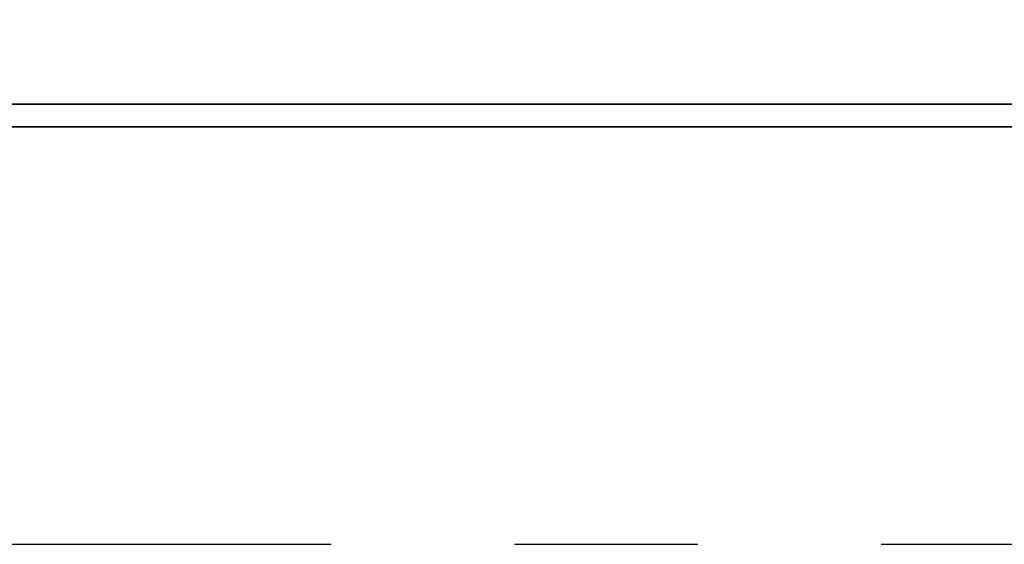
# Model space of a CAD drawing. Extents: x 36 to 141, y 71 to 133.
# Tile 33 of 47: x 121.27 to 124.63, y 98.27 to 100.05. Entities that reach past the tile are written whole.
import ezdxf

# ---------------------------------------------------------------- set-up
doc = ezdxf.new("R2010")
doc.units = 0
doc.header["$LTSCALE"] = 5
doc.header["$MEASUREMENT"] = 0
doc.linetypes.add('CENTER', pattern=[2, 1.25, -0.25, 0.25, -0.25])
for name, color, linetype in [('CL', 1, 'CENTER'), ('DIM', 4, 'CONTINUOUS'), ('layer 1', 7, 'CONTINUOUS')]:
    doc.layers.add(name, color=color, linetype=linetype)

# ---------------------------------------------------------------- blocks, each defined once
blk = doc.blocks.new('TBI MOTION logo(完整正式版)')
at = {"layer": 'layer 1', "color": 22, "lineweight": 35}
blk.add_open_spline([(75.90875, -9.47875), (75.90875, -9.47875), (75.90875, -12.28625), (75.90875, -12.28625), (75.90875, -12.28625), (75.90875, -12.28625), (75.90875, -12.47875), (75.90875, -12.47875), (75.90875, -12.47875), (75.90875, -12.47875), (75.71625, -12.47875), (75.71625, -12.47875), (75.71625, -12.47875), (75.71625, -12.47875), (-88.32875, -12.47875), (-88.32875, -12.47875), (-88.32875, -12.47875), (-88.32875, -12.47875), (-88.32875, -13.29375), (-88.32875, -13.29375), (-88.32875, -13.29375), (-88.32875, -13.29375), (82.89125, -13.29375), (82.89125, -13.29375), (82.89125, -13.29375), (82.89125, -13.29375), (75.90875, -9.47875), (75.90875, -9.47875)], degree=3, knots=[0, 0, 0, 0, 0.14285714, 0.14285714, 0.14285714, 0.14285715, 0.28571429, 0.28571429, 0.28571429, 0.2857143, 0.42857143, 0.42857143, 0.42857143, 0.42857144, 0.57142857, 0.57142857, 0.57142857, 0.57142858, 0.71428571, 0.71428571, 0.71428571, 0.71428572, 0.85714286, 0.85714286, 0.85714286, 0.85714287, 1, 1, 1, 1], dxfattribs=at)

msp = doc.modelspace()

# ---------------------------------------------------------------- linework, layer by layer
at = {"layer": 'CL', "color": 7, "ltscale": 0.5}
msp.add_line((99.2107, 98.2651), (136.2176, 98.2651), dxfattribs=at)

# ---------------------------------------------------------------- block references
at = {"layer": 'DIM', "color": 7, "xscale": 0.0957784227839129, "yscale": 0.0957784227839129, "zscale": 0.0957784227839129}
msp.add_blockref('TBI MOTION logo(完整正式版)', (122.5818, 100.9608), dxfattribs=at)

doc.saveas('drawing.dxf')
